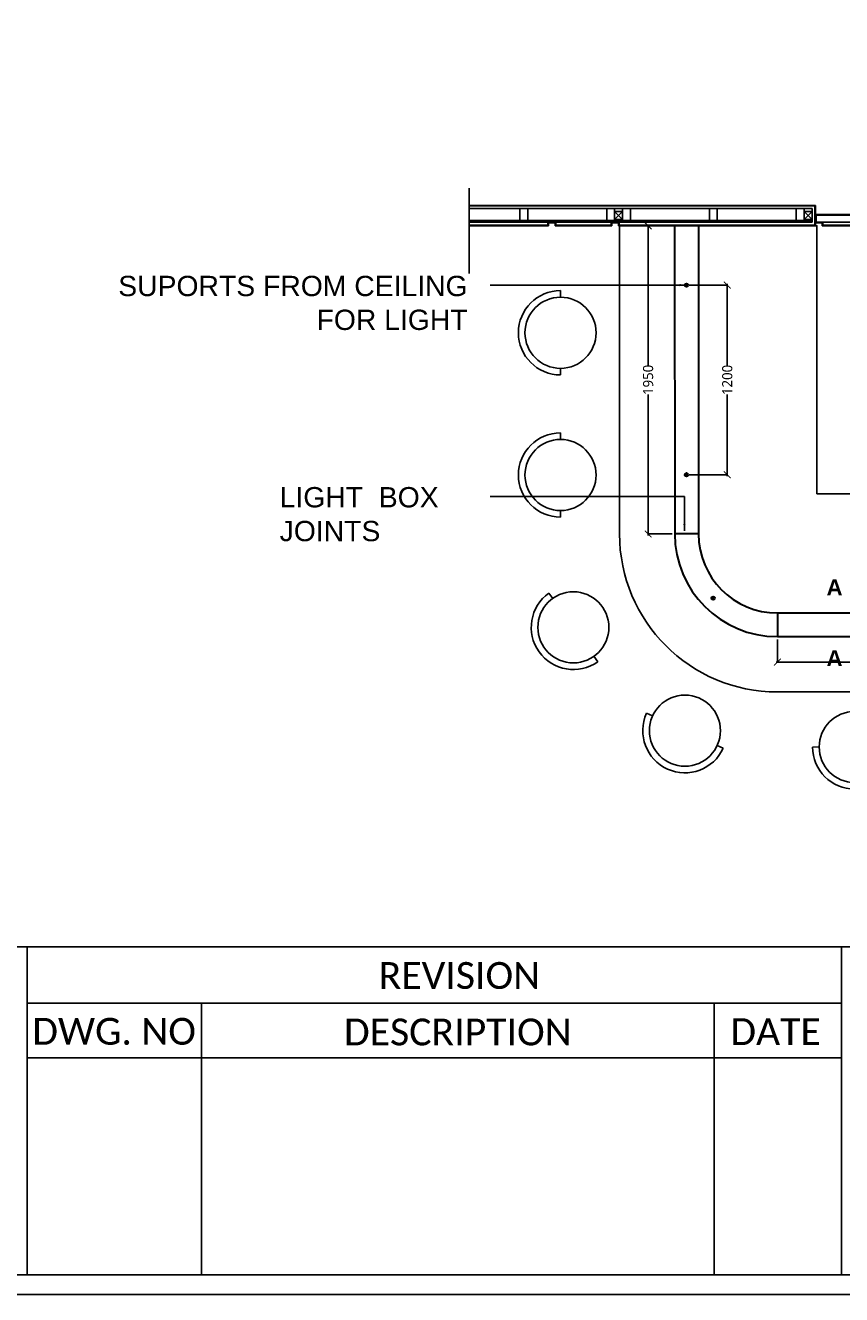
# Model space of a CAD drawing. Header units: millimetres. Extents: x 502444 to 745500, y -417645 to -375189.
# Tile 39 of 208: x 604053 to 610091, y -416908 to -407524. Entities that reach past the tile are written whole.
import ezdxf

# ---------------------------------------------------------------- set-up
doc = ezdxf.new("R2010")
doc.units = ezdxf.units.MM
doc.linetypes.add('ACAD_ISO03W100', pattern=[30, 12, -18])
doc.linetypes.add('DASHED', pattern=[0.75, 0.5, -0.25])
doc.layers.get('Defpoints').update_dxf_attribs({"color": 251})
for name, color, linetype, lineweight in [('0FM-WS-TEXT', 7, 'Continuous', 25), ('G-ANNO-TEXT', 231, 'Continuous', 9), ('Text', 7, 'Continuous', 25), ('Wall New', 1, 'Continuous', 50)]:
    doc.layers.add(name, color=color, linetype=linetype, lineweight=lineweight)
doc.layers.add('DIMENSIONS', color=7, linetype='Continuous', lineweight=25, true_color=0xcc0000)
doc.styles.add('ARIAL', font='arial.ttf')
doc.styles.add('Arial_B_4', font='arialbd.ttf', dxfattribs={"height": 800})
doc.styles.add('RS75', font='@Malgun Gothic', dxfattribs={"height": 75})
doc.dimstyles.new('DIM', dxfattribs={"dimtxt": 100, "dimasz": 50, "dimexe": 0, "dimexo": 20, "dimgap": 0, "dimtad": 0, "dimdec": 0, "dimrnd": 5, "dimzin": 0, "dimdsep": 46, "dimtxsty": 'Standard', "dimblk": 'OBLIQUE', "dimcen": 0, "dimdle": 10, "dimadec": 4, "dimazin": 0, "dimtfac": 1, "dimtdec": 0, "dimtofl": 0, "dimtmove": 1, "dimatfit": 3, "dimfxl": 1, "dimtolj": 1, "dimtzin": 0, "dimarcsym": 0})
doc.dimstyles.get("Standard").update_dxf_attribs({"dimtxt": 0.18, "dimasz": 0.18, "dimexe": 0.18, "dimexo": 0.0625, "dimgap": 0.09, "dimtad": 0, "dimtih": 1, "dimtoh": 1, "dimdec": 4, "dimzin": 0, "dimdsep": 46, "dimtxsty": 'Standard', "dimcen": 0.09, "dimadec": 0, "dimazin": 0, "dimtfac": 1, "dimtdec": 4, "dimtofl": 0, "dimtmove": 0, "dimatfit": 3, "dimfxl": 1, "dimtolj": 1, "dimtzin": 0, "dimarcsym": 0})

# ---------------------------------------------------------------- blocks, each defined once
blk = doc.blocks.new('HFHFHF')
at = {"layer": '0FM-WS-TEXT', "color": 252, "true_color": 0x939598}
for p, q in [((618930.6080923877, -145172.567106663), (618888.9080984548, -145172.6239940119)), ((619380.6080923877, -145172.567106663), (619422.3080923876, -145172.567106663))]:
    blk.add_line(p, q, dxfattribs=at)
blk.add_circle((619155.6080923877, -145172.567106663), 225, dxfattribs=at)
blk.add_arc((619155.6080923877, -145172.567106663), 266.7, 180.0122212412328, 0, dxfattribs=at)
blk = doc.blocks.new('_ArchTick')
at = {"color": 0, "linetype": 'ByBlock', "const_width": 0.15}
blk.add_lwpolyline([(-0.5, -0.5), (0.5, 0.5)], dxfattribs=at)
blk = doc.blocks.new('*D236')
at = {"layer": 'Defpoints', "color": 0, "lineweight": 25, "ltscale": 250, "transparency": 16777216}
for p in [(615060.8883144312, -427015.0857442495, 1.179430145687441e-09), (614864.9098698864, -429293.7161603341), (615062.1524108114, -429293.7161603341, 1.179430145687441e-09)]:
    blk.add_point(p, dxfattribs=at)
at = {"layer": 'DIMENSIONS', "color": 0, "lineweight": -2, "ltscale": 250, "transparency": 16777216}
for p, q in [((614864.9098698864, -427005.0857442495), (614864.9098698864, -428047.1489142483)), ((615040.8883144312, -427015.0857442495), (614864.9098698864, -427015.0857442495)), ((614864.9098698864, -429303.7161603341), (614864.9098698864, -428261.6529903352)), ((615042.1524108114, -429293.7161603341), (614864.9098698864, -429293.7161603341))]:
    blk.add_line(p, q, dxfattribs=at)
at = {"layer": 'DIMENSIONS', "color": 0, "lineweight": -2, "ltscale": 250, "transparency": 16777216, "xscale": 50, "yscale": 50, "zscale": 50}
for p, rotation in [((614864.9098698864, -427015.0857442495), 90), ((614864.9098698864, -429293.7161603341), 270)]:
    blk.add_blockref('_ArchTick', p, dxfattribs=dict(at, rotation=rotation))
at = {"layer": 'DIMENSIONS', "color": 0, "ltscale": 250, "transparency": 16777216, "insert": (614864.9098698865, -428154.4009522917), "char_height": 75, "attachment_point": 5, "rotation": 90, "style": 'RS75'}
blk.add_mtext('\\A1;1950', dxfattribs=at)
blk = doc.blocks.new('*D220')
at = {"layer": 'Defpoints', "color": 0, "lineweight": 25, "ltscale": 250, "transparency": 16777216}
for p in [(622703.7361216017, -427015.0857442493, 1.179430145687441e-09), (622703.5891941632, -429293.3130269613, 1.179430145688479e-09), (622885.7898331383, -429293.3130269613)]:
    blk.add_point(p, dxfattribs=at)
at = {"layer": 'DIMENSIONS', "color": 0, "lineweight": -2, "ltscale": 250, "transparency": 16777216}
for p, q in [((622723.7361216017, -427015.0857442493), (622885.7898331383, -427015.0857442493)), ((622885.7898331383, -427005.0857442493), (622885.7898331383, -428046.9473475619)), ((622885.7898331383, -429303.3130269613), (622885.7898331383, -428261.4514236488)), ((622723.5891941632, -429293.3130269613), (622885.7898331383, -429293.3130269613))]:
    blk.add_line(p, q, dxfattribs=at)
at = {"layer": 'DIMENSIONS', "color": 0, "lineweight": -2, "ltscale": 250, "transparency": 16777216, "xscale": 50, "yscale": 50, "zscale": 50}
for p, rotation in [((622885.7898331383, -427015.0857442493), 90), ((622885.7898331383, -429293.3130269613), 270)]:
    blk.add_blockref('_ArchTick', p, dxfattribs=dict(at, rotation=rotation))
at = {"layer": 'DIMENSIONS', "color": 0, "ltscale": 250, "transparency": 16777216, "insert": (622885.7898331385, -428154.1993856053), "char_height": 75, "attachment_point": 5, "rotation": 90, "style": 'RS75'}
blk.add_mtext('\\A1;1950', dxfattribs=at)
blk = doc.blocks.new('*D248')
at = {"layer": 'Defpoints', "color": 0, "lineweight": 25, "ltscale": 250, "transparency": 16777216}
for p in [(615821.5380178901, -430052.6806063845, 1.179430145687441e-09), (618890.2167518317, -430052.5139575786, 1.179430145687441e-09), (618890.2167518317, -430240.6052731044)]:
    blk.add_point(p, dxfattribs=at)
at = {"layer": 'DIMENSIONS', "color": 0, "lineweight": -2, "ltscale": 250, "transparency": 16777216}
for p, q in [((615821.5380178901, -430072.6806063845), (615821.5380178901, -430240.6052731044)), ((618890.2167518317, -430072.5139575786), (618890.2167518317, -430240.6052731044)), ((615811.5380178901, -430240.6052731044), (617246.0523169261, -430240.6052731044)), ((618900.2167518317, -430240.6052731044), (617465.7024527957, -430240.6052731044))]:
    blk.add_line(p, q, dxfattribs=at)
at = {"layer": 'DIMENSIONS', "color": 0, "lineweight": -2, "ltscale": 250, "transparency": 16777216, "xscale": 50, "yscale": 50, "zscale": 50, "rotation": 180}
blk.add_blockref('_ArchTick', (615821.5380178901, -430240.6052731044), dxfattribs=at)
at = {"layer": 'DIMENSIONS', "color": 0, "lineweight": -2, "ltscale": 250, "transparency": 16777216, "xscale": 50, "yscale": 50, "zscale": 50}
blk.add_blockref('_ArchTick', (618890.2167518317, -430240.6052731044), dxfattribs=at)
at = {"layer": 'DIMENSIONS', "color": 0, "ltscale": 250, "transparency": 16777216, "insert": (617355.8773848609, -430240.6052731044), "char_height": 75, "attachment_point": 5, "style": 'RS75'}
blk.add_mtext('\\A1;2620', dxfattribs=at)
blk = doc.blocks.new('*D249')
at = {"layer": 'Defpoints', "color": 0, "lineweight": 25, "ltscale": 250, "transparency": 16777216}
for p in [(618890.2167518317, -430052.5139575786), (621944.2034702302, -430052.6987508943, 1.179430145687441e-09), (621944.2034702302, -430240.6052731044)]:
    blk.add_point(p, dxfattribs=at)
at = {"layer": 'DIMENSIONS', "color": 0, "lineweight": -2, "ltscale": 250, "transparency": 16777216}
for p, q in [((618890.2167518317, -430072.5139575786), (618890.2167518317, -430240.6052731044)), ((621944.2034702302, -430072.6987508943), (621944.2034702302, -430240.6052731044)), ((618880.2167518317, -430240.6052731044), (620307.3850430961, -430240.6052731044)), ((621954.2034702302, -430240.6052731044), (620527.0351789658, -430240.6052731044))]:
    blk.add_line(p, q, dxfattribs=at)
at = {"layer": 'DIMENSIONS', "color": 0, "lineweight": -2, "ltscale": 250, "transparency": 16777216, "xscale": 50, "yscale": 50, "zscale": 50, "rotation": 180}
blk.add_blockref('_ArchTick', (618890.2167518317, -430240.6052731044), dxfattribs=at)
at = {"layer": 'DIMENSIONS', "color": 0, "lineweight": -2, "ltscale": 250, "transparency": 16777216, "xscale": 50, "yscale": 50, "zscale": 50}
blk.add_blockref('_ArchTick', (621944.2034702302, -430240.6052731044), dxfattribs=at)
at = {"layer": 'DIMENSIONS', "color": 0, "ltscale": 250, "transparency": 16777216, "insert": (620417.210111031, -430240.6052731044), "char_height": 75, "attachment_point": 5, "style": 'RS75'}
blk.add_mtext('\\A1;2620', dxfattribs=at)
blk = doc.blocks.new('*D251')
at = {"layer": 'Defpoints', "color": 0, "lineweight": 25, "ltscale": 250, "transparency": 16777216}
for p in [(618165.5473850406, -429613.6247533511), (616763.6045100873, -429964.8925278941, 1.179430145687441e-09), (618165.5473850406, -429964.8925278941, 1.179430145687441e-09)]:
    blk.add_point(p, dxfattribs=at)
at = {"layer": 'DIMENSIONS', "color": 0, "lineweight": -2, "ltscale": 250, "transparency": 16777216}
for p, q in [((616753.6045100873, -429613.6247533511), (617357.3239095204, -429613.6247533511)), ((616763.6045100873, -429944.8925278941), (616763.6045100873, -429613.6247533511)), ((618175.5473850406, -429613.6247533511), (617571.8279856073, -429613.6247533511)), ((618165.5473850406, -429944.8925278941), (618165.5473850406, -429613.6247533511))]:
    blk.add_line(p, q, dxfattribs=at)
at = {"layer": 'DIMENSIONS', "color": 0, "lineweight": -2, "ltscale": 250, "transparency": 16777216, "xscale": 50, "yscale": 50, "zscale": 50, "rotation": 180}
blk.add_blockref('_ArchTick', (616763.6045100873, -429613.6247533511), dxfattribs=at)
at = {"layer": 'DIMENSIONS', "color": 0, "lineweight": -2, "ltscale": 250, "transparency": 16777216, "xscale": 50, "yscale": 50, "zscale": 50}
blk.add_blockref('_ArchTick', (618165.5473850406, -429613.6247533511), dxfattribs=at)
at = {"layer": 'DIMENSIONS', "color": 0, "ltscale": 250, "transparency": 16777216, "insert": (617464.5759475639, -429613.6247533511), "char_height": 75, "attachment_point": 5, "style": 'RS75'}
blk.add_mtext('\\A1;1200', dxfattribs=at)
blk = doc.blocks.new('*D250')
at = {"layer": 'Defpoints', "color": 0, "lineweight": 25, "ltscale": 250, "transparency": 16777216}
for p in [(618165.5473850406, -429613.6247533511), (618165.5473850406, -429964.819510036), (619567.4902599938, -429964.8925278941, 1.179430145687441e-09)]:
    blk.add_point(p, dxfattribs=at)
at = {"layer": 'DIMENSIONS', "color": 0, "lineweight": -2, "ltscale": 250, "transparency": 16777216}
for p, q in [((618155.5473850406, -429613.6247533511), (618759.2667844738, -429613.6247533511)), ((618165.5473850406, -429944.819510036), (618165.5473850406, -429613.6247533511)), ((619577.4902599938, -429613.6247533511), (618973.7708605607, -429613.6247533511)), ((619567.4902599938, -429944.8925278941), (619567.4902599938, -429613.6247533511))]:
    blk.add_line(p, q, dxfattribs=at)
at = {"layer": 'DIMENSIONS', "color": 0, "lineweight": -2, "ltscale": 250, "transparency": 16777216, "xscale": 50, "yscale": 50, "zscale": 50, "rotation": 180}
blk.add_blockref('_ArchTick', (618165.5473850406, -429613.6247533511), dxfattribs=at)
at = {"layer": 'DIMENSIONS', "color": 0, "lineweight": -2, "ltscale": 250, "transparency": 16777216, "xscale": 50, "yscale": 50, "zscale": 50}
blk.add_blockref('_ArchTick', (619567.4902599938, -429613.6247533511), dxfattribs=at)
at = {"layer": 'DIMENSIONS', "color": 0, "ltscale": 250, "transparency": 16777216, "insert": (618866.5188225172, -429613.6247533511), "char_height": 75, "attachment_point": 5, "style": 'RS75'}
blk.add_mtext('\\A1;1200', dxfattribs=at)
blk = doc.blocks.new('*D222')
at = {"layer": 'Defpoints', "color": 0, "lineweight": 25, "ltscale": 250, "transparency": 16777216}
for p in [(620969.433134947, -429613.6247533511), (619567.4902599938, -429964.8925278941, 1.179430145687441e-09), (620969.433134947, -429964.8925278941, 1.179430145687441e-09)]:
    blk.add_point(p, dxfattribs=at)
at = {"layer": 'DIMENSIONS', "color": 0, "lineweight": -2, "ltscale": 250, "transparency": 16777216}
for p, q in [((619557.4902599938, -429613.6247533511), (620161.2096594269, -429613.6247533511)), ((619567.4902599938, -429944.8925278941), (619567.4902599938, -429613.6247533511)), ((620979.433134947, -429613.6247533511), (620375.7137355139, -429613.6247533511)), ((620969.433134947, -429944.8925278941), (620969.433134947, -429613.6247533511))]:
    blk.add_line(p, q, dxfattribs=at)
at = {"layer": 'DIMENSIONS', "color": 0, "lineweight": -2, "ltscale": 250, "transparency": 16777216, "xscale": 50, "yscale": 50, "zscale": 50, "rotation": 180}
blk.add_blockref('_ArchTick', (619567.4902599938, -429613.6247533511), dxfattribs=at)
at = {"layer": 'DIMENSIONS', "color": 0, "lineweight": -2, "ltscale": 250, "transparency": 16777216, "xscale": 50, "yscale": 50, "zscale": 50}
blk.add_blockref('_ArchTick', (620969.433134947, -429613.6247533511), dxfattribs=at)
at = {"layer": 'DIMENSIONS', "color": 0, "ltscale": 250, "transparency": 16777216, "insert": (620268.4616974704, -429613.6247533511), "char_height": 75, "attachment_point": 5, "style": 'RS75'}
blk.add_mtext('\\A1;1200', dxfattribs=at)
blk = doc.blocks.new('*D223')
at = {"layer": 'Defpoints', "color": 0, "lineweight": 25, "ltscale": 250, "transparency": 16777216}
for p in [(615148.4589223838, -427453.8195478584, 1.179430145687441e-09), (615148.4589223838, -428855.7624228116, 1.179430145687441e-09), (615450.5064027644, -428855.7624228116)]:
    blk.add_point(p, dxfattribs=at)
at = {"layer": 'DIMENSIONS', "color": 0, "lineweight": -2, "ltscale": 250, "transparency": 16777216}
for p, q in [((615168.4589223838, -427453.8195478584), (615450.5064027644, -427453.8195478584)), ((615450.5064027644, -427443.8195478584), (615450.5064027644, -428047.5389472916)), ((615450.5064027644, -428865.7624228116), (615450.5064027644, -428262.0430233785)), ((615168.4589223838, -428855.7624228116), (615450.5064027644, -428855.7624228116))]:
    blk.add_line(p, q, dxfattribs=at)
at = {"layer": 'DIMENSIONS', "color": 0, "lineweight": -2, "ltscale": 250, "transparency": 16777216, "xscale": 50, "yscale": 50, "zscale": 50}
for p, rotation in [((615450.5064027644, -427453.8195478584), 90), ((615450.5064027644, -428855.7624228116), 270)]:
    blk.add_blockref('_ArchTick', p, dxfattribs=dict(at, rotation=rotation))
at = {"layer": 'DIMENSIONS', "color": 0, "ltscale": 250, "transparency": 16777216, "insert": (615450.5064027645, -428154.790985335), "char_height": 75, "attachment_point": 5, "rotation": 90, "style": 'RS75'}
blk.add_mtext('\\A1;1200', dxfattribs=at)
blk = doc.blocks.new('*D252')
at = {"layer": 'Defpoints', "color": 0, "lineweight": 25, "ltscale": 250, "transparency": 16777216}
for p in [(622616.063793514, -427453.8195478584, 1.179430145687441e-09), (622282.1952015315, -428855.7624228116), (622616.063793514, -428855.7624228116, 1.179430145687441e-09)]:
    blk.add_point(p, dxfattribs=at)
at = {"layer": 'DIMENSIONS', "color": 0, "lineweight": -2, "ltscale": 250, "transparency": 16777216}
for p, q in [((622282.1952015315, -427443.8195478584), (622282.1952015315, -428047.5389472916)), ((622596.063793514, -427453.8195478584), (622282.1952015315, -427453.8195478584)), ((622282.1952015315, -428865.7624228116), (622282.1952015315, -428262.0430233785)), ((622596.063793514, -428855.7624228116), (622282.1952015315, -428855.7624228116))]:
    blk.add_line(p, q, dxfattribs=at)
at = {"layer": 'DIMENSIONS', "color": 0, "lineweight": -2, "ltscale": 250, "transparency": 16777216, "xscale": 50, "yscale": 50, "zscale": 50}
for p, rotation in [((622282.1952015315, -427453.8195478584), 90), ((622282.1952015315, -428855.7624228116), 270)]:
    blk.add_blockref('_ArchTick', p, dxfattribs=dict(at, rotation=rotation))
at = {"layer": 'DIMENSIONS', "color": 0, "ltscale": 250, "transparency": 16777216, "insert": (622282.1952015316, -428154.790985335), "char_height": 75, "attachment_point": 5, "rotation": 90, "style": 'RS75'}
blk.add_mtext('\\A1;1200', dxfattribs=at)
blk = doc.blocks.new('sheet format horizontal')
at = {"layer": 'Text'}
for p, q in [((66762.25933642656, -4420.849678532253), (65217.44054091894, -4420.849678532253)), ((65503.32595826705, -4420.849678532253), (65503.32595826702, -4563.962514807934)), ((65503.32595826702, -4445.387557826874), (65858.9499393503, -4445.387557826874)), ((65579.50181680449, -4445.387557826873), (65579.50181680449, -4563.962514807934)), ((65803.30543144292, -4445.387557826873), (65803.30543144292, -4563.962514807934)), ((65503.32595826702, -4469.266756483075), (65858.9499393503, -4469.266756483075)), ((65858.9499393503, -4468.553957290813), (65858.9499393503, -4562.538818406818))]:
    blk.add_line(p, q, dxfattribs=at)
for points in [[(66770.90544657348, -4572.608624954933), (66770.90544657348, -3464.929904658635), (65208.79443077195, -3464.929904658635), (65208.79443077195, -4572.608624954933)], [(66770.90544657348, -4572.608624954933), (65208.79443077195, -4572.608624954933), (65208.79443077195, -3464.929904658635), (66770.90544657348, -3464.929904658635)], [(65217.44054091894, -3473.576014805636), (66762.2593364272, -3473.576014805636), (66762.2593364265, -4563.962514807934), (65217.44054091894, -4563.962514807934)], [(65858.9499393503, -4563.962514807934), (66041.70407289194, -4563.962514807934), (66041.70407289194, -4420.849678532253), (65858.9499393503, -4420.849678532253)]]:
    blk.add_lwpolyline(points, close=True, dxfattribs=at)
at = {"layer": 'Text', "char_height": 11.68966550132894, "width": 140.4132792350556, "attachment_point": 1, "style": 'ARIAL'}
for s, insert in [('\\pxqc;{\\fCalibri|b0|i0|c0|p34;REVISION}', (65621.8472692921, -4427.503702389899)), ('\\pxqc;{\\fCalibri|b0|i0|c0|p34;DWG. NO}', (65471.11763807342, -4451.874407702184)), ('\\pxqc;{\\fCalibri|b0|i0|c0|p34;DESCRIPTION}', (65621.16219208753, -4452.16080587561)), ('\\pxqc;{\\fCalibri|b0|i0|c0|p34;DATE}', (65759.9245552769, -4452.022680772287))]:
    blk.add_mtext(s, dxfattribs=dict(at, insert=insert))
blk = doc.blocks.new('RHYTRH')
at = {"color": 252, "true_color": 0x939598}
blk.add_line((615774.1420937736, -430461.4139627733), (621964.9820322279, -430461.4139627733), dxfattribs=at)
blk.add_lwpolyline([(616102.7871444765, -426865.5451709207), (613540.4046031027, -426865.5451709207), (613540.4357435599, -427015.0857442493)])
at = {"layer": '0FM-WS-TEXT', "color": 18, "lineweight": 25, "true_color": 0x000000}
for p, q in [((613540.4308437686, -426737.3221154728), (613540.4308437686, -427366.8948622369)), ((623740.7787361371, -426737.3221154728), (623740.7787361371, -427366.8948622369)), ((622316.5078334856, -426834.4491639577), (622316.5078334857, -426852.4491639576)), ((622366.5078334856, -426834.4491639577), (622366.5078334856, -426852.4491639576)), ((613540.4048463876, -426866.7134566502), (616102.7870965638, -426866.7134566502)), ((616077.0848105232, -426887.7425997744), (613540.4092255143, -426887.7425997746)), ((614675.1419355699, -426909.3558857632), (614616.7276491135, -426967.7701722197)), ((614616.7276491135, -426909.3558857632), (614675.1419355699, -426967.7701722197)), ((616077.0848105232, -426909.3558857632), (616018.6705240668, -426967.7701722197)), ((616018.6705240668, -426909.3558857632), (616077.0848105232, -426967.7701722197)), ((616077.0848105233, -426989.3834582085), (616077.0848105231, -426887.7425997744)), ((616098.1139536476, -427010.4126013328), (616098.1139536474, -426866.7134566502)), ((616102.7871444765, -426932.1801583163), (617154.3904515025, -426932.1801583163)), ((616107.4602873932, -426936.8533012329), (617149.717308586, -426936.8533012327)), ((616107.4602873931, -426936.8533012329), (616107.4602873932, -426989.4261590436)), ((617149.717308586, -426936.8533012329), (617149.7173085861, -426989.4261590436)), ((617154.3936616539, -426936.8533012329), (617154.3904515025, -426936.8533012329)), ((617395.2188875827, -426865.5451709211), (617154.3965860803, -426865.545170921)), ((617154.3965860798, -427015.0857442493), (617154.3965860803, -426865.5451709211)), ((623740.778736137, -426866.7134566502), (617154.3965860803, -426866.7134566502)), ((617159.0697289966, -427010.4126013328), (617159.0697289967, -426866.7134566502)), ((617180.0988721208, -426989.3834582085), (617180.0988721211, -426887.7425997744)), ((617180.098872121, -426887.7425997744), (623740.778736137, -426887.7425997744)), ((617180.098872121, -426909.3558857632), (617238.5131585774, -426967.7701722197)), ((617238.5131585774, -426909.3558857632), (617180.098872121, -426967.7701722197)), ((618582.0417470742, -426909.3558857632), (618640.4560335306, -426967.7701722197)), ((618640.4560335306, -426909.3558857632), (618582.0417470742, -426967.7701722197)), ((619983.9846220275, -426909.3558857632), (620042.3989084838, -426967.7701722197)), ((620042.3989084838, -426909.3558857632), (619983.9846220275, -426967.7701722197)), ((621385.9274969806, -426909.3558857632), (621444.3417834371, -426967.7701722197)), ((621444.3417834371, -426909.3558857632), (621385.9274969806, -426967.7701722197)), ((622787.8703719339, -426909.3558857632), (622846.2846583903, -426967.7701722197)), ((622846.2846583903, -426909.3558857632), (622787.8703719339, -426967.7701722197)), ((613540.4201733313, -427010.4126013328), (614123.3216915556, -427010.4126013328)), ((616077.0848105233, -426975.364029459), (613540.427471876, -426975.3640294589)), ((613540.4303912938, -426989.3834582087), (616077.0848105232, -426989.3834582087)), ((614123.3216915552, -426989.3834582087), (614123.3216915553, -427010.4126013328)), ((614181.7359780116, -426989.3834582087), (614181.7359780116, -427010.4126013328)), ((614181.7359780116, -427010.4126013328), (614591.3283437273, -427010.4126013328)), ((614591.3283437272, -426989.3868656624), (614591.3283437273, -427010.4160087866)), ((614649.7426301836, -426989.3868656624), (614649.7426301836, -427010.4160087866)), ((614649.7426301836, -427010.4126013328), (616098.1139536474, -427010.4126013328)), ((616102.7871444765, -426994.0993019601), (616151.8551450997, -426994.0993019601)), ((616102.7871444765, -427015.1284450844), (616113.1891100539, -427015.1284450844)), ((616107.4602873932, -426989.4261590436), (617149.717308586, -426989.4261590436)), ((616107.4602873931, -427015.0857442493), (616107.4602873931, -427015.1284450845)), ((616151.8551450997, -426994.0993019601), (616151.8551450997, -427015.1284450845)), ((616151.8551450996, -427015.1284450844), (617105.3224508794, -427015.1284450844)), ((616156.5282880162, -426989.4261590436), (616156.5282880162, -427010.455302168)), ((616156.5282880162, -427010.4553021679), (617100.649307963, -427010.4553021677)), ((617100.6493079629, -426989.4261590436), (617100.6493079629, -427010.455302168)), ((617154.3904515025, -426994.0993019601), (617105.3224508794, -426994.0993019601)), ((617105.3224508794, -426994.0993019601), (617105.3224508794, -427015.1284450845)), ((617154.391505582, -426989.4261590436), (617154.3904515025, -426989.4261590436)), ((617154.3906431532, -427010.4553021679), (617154.3904515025, -427010.4553021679)), ((621600.7477567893, -427010.4126013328), (617159.0697289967, -427010.4126013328)), ((617180.0988721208, -426975.364029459), (623740.7787361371, -426975.364029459)), ((623740.778736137, -426989.3834582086), (617180.098872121, -426989.3834582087)), ((621600.7477567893, -426989.3834582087), (621659.1620432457, -426989.3834582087)), ((621600.7477567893, -426989.3834582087), (621600.7477567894, -427010.4126013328)), ((621659.1620432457, -426989.3834582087), (621659.1620432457, -427010.4126013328)), ((622243.3049078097, -427010.4126013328), (621659.1620432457, -427010.4126013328)), ((622243.3049078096, -426989.3834582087), (622243.3049078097, -427010.4126013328)), ((622301.719194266, -426989.3834582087), (622301.719194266, -427010.4126013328)), ((623112.9361789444, -427010.4126013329), (622301.7191942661, -427010.4126013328)), ((623112.9361789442, -426989.3834582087), (623112.9361789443, -427010.4126013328)), ((623171.3504654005, -426989.3834582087), (623171.3504654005, -427010.4126013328)), ((623740.7787361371, -427010.4126013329), (623171.3504654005, -427010.4126013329))]:
    blk.add_line(p, q, dxfattribs=at)
at = {"layer": '0FM-WS-TEXT', "color": 251, "true_color": 0x636466}
for p, q in [((622320.5078334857, -426838.4491639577), (622362.5078334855, -426838.4491639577)), ((622320.5078334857, -426838.4491639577), (622320.5078334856, -426856.4491639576)), ((622362.5078334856, -426838.4491639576), (622362.5078334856, -426856.4491639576)), ((614127.9948344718, -426994.0566011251), (614177.062835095, -426994.0566011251)), ((614127.9948344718, -426994.0566011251), (614127.9948344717, -427015.0857442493)), ((614177.0628350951, -426994.0566011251), (614177.0628350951, -427015.0857442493)), ((614596.0014866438, -426994.0600085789), (614645.0694872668, -426994.0600085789)), ((614596.0014866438, -426994.0600085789), (614596.0014866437, -427015.0891517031)), ((614645.069487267, -426994.0600085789), (614645.069487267, -427015.0891517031)), ((621605.420899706, -426994.0566011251), (621654.4889003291, -426994.0566011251)), ((621605.420899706, -426994.0566011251), (621605.4208997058, -427015.0857442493)), ((621654.4889003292, -426994.0566011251), (621654.4889003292, -427015.0857442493)), ((622247.9780507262, -426994.0566011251), (622297.0460513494, -426994.0566011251)), ((622247.9780507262, -426994.0566011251), (622247.9780507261, -427015.0857442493)), ((622297.0460513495, -426994.0566011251), (622297.0460513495, -427015.0857442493)), ((623117.6093218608, -426994.0566011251), (623166.6773224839, -426994.0566011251)), ((623117.6093218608, -426994.0566011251), (623117.6093218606, -427015.0857442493)), ((623166.677322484, -426994.0566011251), (623166.677322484, -427015.0857442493)), ((621250.2957088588, -427716.4113393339), (621250.2957088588, -427716.4113393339))]:
    blk.add_line(p, q, dxfattribs=at)
at = {"layer": '0FM-WS-TEXT'}
for p, q in [((616102.7871444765, -426865.5451709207), (616102.7871444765, -427015.0857442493)), ((613540.4308437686, -427015.0857442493), (614127.9948344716, -427015.0857442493)), ((614177.0628350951, -427015.0857442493), (614596.0014866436, -427015.0857442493)), ((614645.069487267, -427015.0857442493), (616102.7871444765, -427015.0857442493))]:
    blk.add_line(p, q, dxfattribs=at)
at = {"layer": '0FM-WS-TEXT', "color": 252, "true_color": 0x939598}
for p, q in [((614653.2522232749, -427014.9611299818), (614653.2522232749, -429293.1183017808)), ((623112.4891993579, -429293.3130269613), (623112.966616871, -427015.0857442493)), ((621826.6793303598, -427890.136985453), (621825.9228453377, -429001.4434472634)), ((616113.4453968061, -428997.5548676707), (618290.6156694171, -428999.0369041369)), ((618290.6156694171, -428997.5548676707), (618290.6156694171, -429877.2710982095)), ((619634.1401117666, -428999.9514638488), (619634.1395634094, -429877.2710982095)), ((619634.1401117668, -428999.9514638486), (621825.9228453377, -429001.4434472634))]:
    blk.add_line(p, q, dxfattribs=at)
at = {"layer": '0FM-WS-TEXT', "color": 18, "lineweight": 30, "true_color": 0x000000}
for p, q in [((615060.8883144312, -427015.0857442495), (615062.152255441, -429293.2254606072)), ((615237.3950878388, -427014.9885172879), (615237.3950878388, -429293.1282336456)), ((622528.3463347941, -429293.3130269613), (622528.4932618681, -427015.0857442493)), ((622703.5891937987, -429293.3243286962), (622703.7361216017, -427015.0857442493)), ((615237.3950878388, -429293.1282336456), (615062.152255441, -429293.2254606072)), ((622528.3463347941, -429293.3130269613), (622703.5891937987, -429293.3243286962)), ((615821.5379524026, -429877.2710982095), (621958.8955512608, -429877.2710982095)), ((615821.5379524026, -429877.2710982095), (615821.5379524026, -430052.5139575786)), ((618890.2167518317, -429877.2710982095), (618890.2167518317, -430052.5139575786)), ((621944.2034702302, -429877.4558915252), (621944.2034702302, -430052.5139575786)), ((615821.5379524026, -430052.5139575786), (621958.8955512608, -430052.5139575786))]:
    blk.add_line(p, q, dxfattribs=at)
at = {"layer": '0FM-WS-TEXT', "color": 18, "lineweight": 25, "true_color": 0x000000}
for points in [[(613915.7562116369, -426887.7425997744), (613915.7562116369, -426975.364029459), (613974.1704980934, -426975.364029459), (613974.1704980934, -426887.7425997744)], [(614558.3133626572, -426887.7425997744), (614558.3133626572, -426975.364029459), (614616.7276491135, -426975.364029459), (614616.7276491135, -426887.7425997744)], [(614616.7276491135, -426909.3558857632), (614616.7276491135, -426967.7701722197), (614675.1419355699, -426967.7701722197), (614675.1419355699, -426909.3558857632)], [(614675.1419355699, -426887.7425997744), (614675.1419355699, -426975.364029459), (614733.5562220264, -426975.364029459), (614733.5562220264, -426887.7425997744)], [(615317.6990865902, -426887.7425997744), (615317.6990865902, -426975.364029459), (615376.1133730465, -426975.364029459), (615376.1133730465, -426887.7425997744)], [(615960.2562376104, -426887.7425997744), (615960.2562376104, -426975.364029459), (616018.6705240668, -426975.364029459), (616018.6705240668, -426887.7425997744)], [(616018.6705240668, -426909.3558857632), (616018.6705240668, -426967.7701722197), (616077.0848105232, -426967.7701722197), (616077.0848105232, -426909.3558857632)], [(617238.5131585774, -426909.3558857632), (617238.5131585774, -426967.7701722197), (617180.098872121, -426967.7701722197), (617180.098872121, -426909.3558857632)], [(617296.9274450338, -426887.7425997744), (617296.9274450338, -426975.364029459), (617238.5131585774, -426975.364029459), (617238.5131585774, -426887.7425997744)], [(617939.484596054, -426887.7425997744), (617939.484596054, -426975.364029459), (617881.0703095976, -426975.364029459), (617881.0703095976, -426887.7425997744)], [(618582.0417470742, -426887.7425997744), (618582.0417470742, -426975.364029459), (618523.6274606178, -426975.364029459), (618523.6274606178, -426887.7425997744)], [(618640.4560335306, -426909.3558857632), (618640.4560335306, -426967.7701722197), (618582.0417470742, -426967.7701722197), (618582.0417470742, -426909.3558857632)], [(618640.4560335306, -426887.7425997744), (618640.4560335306, -426975.364029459), (618698.870319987, -426975.364029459), (618698.870319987, -426887.7425997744)], [(619341.4274710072, -426887.7425997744), (619341.4274710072, -426975.364029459), (619283.0131845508, -426975.364029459), (619283.0131845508, -426887.7425997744)], [(619983.9846220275, -426887.7425997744), (619983.9846220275, -426975.364029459), (619925.5703355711, -426975.364029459), (619925.5703355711, -426887.7425997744)], [(620042.3989084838, -426909.3558857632), (620042.3989084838, -426967.7701722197), (619983.9846220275, -426967.7701722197), (619983.9846220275, -426909.3558857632)], [(620042.3989084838, -426887.7425997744), (620042.3989084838, -426975.364029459), (620100.8131949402, -426975.364029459), (620100.8131949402, -426887.7425997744)], [(620743.3703459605, -426887.7425997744), (620743.3703459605, -426975.364029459), (620684.9560595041, -426975.364029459), (620684.9560595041, -426887.7425997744)], [(621385.9274969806, -426887.7425997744), (621385.9274969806, -426975.364029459), (621327.5132105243, -426975.364029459), (621327.5132105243, -426887.7425997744)], [(621444.3417834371, -426909.3558857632), (621444.3417834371, -426967.7701722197), (621385.9274969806, -426967.7701722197), (621385.9274969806, -426909.3558857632)], [(621444.3417834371, -426887.7425997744), (621444.3417834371, -426975.364029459), (621502.7560698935, -426975.364029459), (621502.7560698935, -426887.7425997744)], [(622145.3132209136, -426887.7425997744), (622145.3132209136, -426975.364029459), (622086.8989344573, -426975.364029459), (622086.8989344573, -426887.7425997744)], [(622787.8703719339, -426887.7425997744), (622787.8703719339, -426975.364029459), (622729.4560854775, -426975.364029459), (622729.4560854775, -426887.7425997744)], [(622846.2846583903, -426909.3558857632), (622846.2846583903, -426967.7701722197), (622787.8703719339, -426967.7701722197), (622787.8703719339, -426909.3558857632)], [(622904.6989448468, -426887.7425997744), (622904.6989448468, -426975.364029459), (622846.2846583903, -426975.364029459), (622846.2846583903, -426887.7425997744)], [(623547.2560958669, -426887.7425997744), (623547.2560958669, -426975.364029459), (623488.8418094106, -426975.364029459), (623488.8418094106, -426887.7425997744)]]:
    blk.add_lwpolyline(points, close=True, dxfattribs=at)
blk.add_lwpolyline([(621605.4208997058, -427015.0857442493), (617154.3904532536, -427015.0857442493), (617154.3965860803, -426865.545170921), (623740.7787361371, -426865.545170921)], dxfattribs=at)
at = {"layer": '0FM-WS-TEXT', "color": 251, "true_color": 0x636466}
for points in [[(621605.4208997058, -427010.4126013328), (617159.0637878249, -427010.4126013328), (617159.0695373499, -426870.2183138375)], [(622247.9780507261, -427015.0857442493), (621654.4889003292, -427015.0857442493)], [(621827.2749924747, -427015.0857442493), (621827.2749924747, -427015.0857442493), (621654.4889003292, -427015.0857442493)], [(623117.6093218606, -427015.0857442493), (622297.0460513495, -427015.0857442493)], [(623740.7787361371, -427015.0857442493), (623166.677322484, -427015.0857442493)]]:
    blk.add_lwpolyline(points, dxfattribs=at)
at = {"layer": '0FM-WS-TEXT', "color": 252, "true_color": 0x939598}
for points in [[(615237.3950878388, -429293.1282336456), (615237.3950878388, -427015.0857442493), (616113.1891045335, -427015.0857442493), (616113.4453968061, -428997.5548676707)], [(617158.4714867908, -427862.0928978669), (617158.4714867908, -427891.3000410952), (617547.0228525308, -427891.3000410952), (617547.0228525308, -427023.4031496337), (617158.4714867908, -427023.4031496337), (617158.4714867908, -427052.6102928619)], [(621605.4208997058, -427015.0857442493), (617551.6108277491, -427015.0857442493), (617551.6108277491, -427891.3000410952), (621827.2749924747, -427890.1368233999)], [(617158.4714867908, -427862.0928978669), (617517.8157093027, -427862.0928978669), (617517.8157093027, -427052.6102928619), (617158.4714867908, -427052.6102928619)]]:
    blk.add_lwpolyline(points, dxfattribs=at)
at = {"layer": '0FM-WS-TEXT', "color": 251, "linetype": 'ACAD_ISO03W100', "lineweight": 25, "true_color": 0x636466}
for points in [[(616771.8386130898, -427052.6102928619), (617173.0750584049, -427052.6102928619), (617173.0750584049, -427081.8174360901), (616771.8386130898, -427081.8174360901)], [(616771.8386130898, -427832.8857546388), (617173.0750584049, -427832.8857546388), (617173.0750584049, -427862.0928978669), (616771.8386130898, -427862.0928978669)]]:
    blk.add_lwpolyline(points, close=True, dxfattribs=at)
at = {"layer": '0FM-WS-TEXT', "color": 252, "true_color": 0x939598}
for points in [[(617187.678630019, -427453.8467381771), (617187.678630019, -427052.6102928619), (617158.4714867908, -427052.6102928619), (617158.4714867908, -427453.8467381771)], [(617187.678630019, -427460.8564525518), (617187.678630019, -427862.0928978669), (617158.4714867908, -427862.0928978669), (617158.4714867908, -427460.8564525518)]]:
    blk.add_lwpolyline(points, close=True, dxfattribs=at)
at = {"layer": '0FM-WS-TEXT', "color": 18, "lineweight": 40, "true_color": 0x000000}
for centre, radius in [((615148.4589223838, -427453.8195478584), 10.51457156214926), ((615148.4589223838, -427453.8195478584), 3.504857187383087), ((622616.063793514, -427453.8195478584), 10.51457156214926), ((622616.063793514, -427453.8195478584), 3.504857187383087), ((615148.4589223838, -428855.7624228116), 10.51457156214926), ((615148.4589223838, -428855.7624228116), 3.504857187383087), ((622616.063793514, -428855.7624228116), 10.51457156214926), ((622616.063793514, -428855.7624228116), 3.504857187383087), ((615346.528930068, -429768.3039702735), 10.51457156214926), ((615346.528930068, -429768.3039702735), 3.504857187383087), ((622419.2125580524, -429768.3221147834), 10.51457156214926), ((622419.2125580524, -429768.3221147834), 3.504857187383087), ((616763.6045100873, -429964.8925278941), 10.51457156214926), ((616763.6045100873, -429964.8925278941), 3.504857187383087), ((618165.5473850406, -429964.8925278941), 10.51457156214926), ((618165.5473850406, -429964.8925278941), 3.504857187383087), ((620969.433134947, -429964.8925278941), 10.51457156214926), ((620969.433134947, -429964.8925278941), 3.504857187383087)]:
    blk.add_circle(centre, radius, dxfattribs=at)
at = {"layer": '0FM-WS-TEXT', "color": 18, "lineweight": 25, "true_color": 0x000000}
for radius in [10.51457156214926, 3.504857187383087]:
    blk.add_circle((619567.4902599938, -429964.8925278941), radius, dxfattribs=at)
at = {"layer": '0FM-WS-TEXT', "color": 251, "linetype": 'DASHED', "lineweight": 25, "ltscale": 50, "true_color": 0x636466}
for centre, start, end in [((617154.79636914, -427070.7466215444), 181.6558858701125, 270.5496272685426), ((617154.79636914, -427843.9565691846), 89.45037273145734, 178.344114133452)]:
    blk.add_arc(centre, 383.1177441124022, start, end, dxfattribs=at)
at = {"layer": '0FM-WS-TEXT', "color": 252, "true_color": 0x939598}
for centre, start, end in [((615821.5379524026, -429293.1282336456), 180, 270), ((621944.2034702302, -429293.3130269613), 270, 0)]:
    blk.add_arc(centre, 1168.285729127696, start, end, dxfattribs=at)
at = {"layer": '0FM-WS-TEXT', "color": 18, "lineweight": 30, "true_color": 0x000000}
for centre, radius, start, end in [((615821.5380178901, -429293.2948824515), 759.3857239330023, 180, 270), ((615821.5380178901, -429293.2948824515), 584.1428645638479, 180, 270), ((621944.2034702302, -429293.3130269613), 584.1428645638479, 270, 0), ((621944.2034702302, -429293.3130269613), 759.3857239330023, 270, 0)]:
    blk.add_arc(centre, radius, start, end, dxfattribs=at)
at = {"layer": '0FM-WS-TEXT', "color": 251, "true_color": 0x636466, "yscale": 1.168285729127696, "zscale": 1.168285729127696}
for p, xscale, rotation in [((783819.9691316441, 295544.402111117), 1.168285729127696, 270), ((453939.6864243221, 295544.2173178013), -1.168285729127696, 90), ((783819.9691316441, 294492.9449549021), 1.168285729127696, 270), ((453939.6864243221, 294492.7601615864), -1.168285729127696, 90), ((333195.2339179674, 257747.7356321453), 1.168285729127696, 305.4284391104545), ((904564.4216379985, 257747.5508388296), -1.168285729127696, 54.57156088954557), ((26522.4776947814, 22611.20555729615), 1.168285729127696, 335.5917201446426), ((1211237.177861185, 22611.02076398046), -1.168285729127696, 24.40827985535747)]:
    blk.add_blockref('HFHFHF', p, dxfattribs=dict(at, xscale=xscale, rotation=rotation))
at = {"layer": '0FM-WS-TEXT', "color": 251, "true_color": 0x636466, "xscale": 1.168285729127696, "yscale": 1.168285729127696, "zscale": 1.168285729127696}
for p in [(-106957.4349560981, -261265.4484082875), (-105719.2669684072, -261265.4484082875), (-104481.0989807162, -261265.4484082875), (-103242.9309930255, -261265.4484082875), (-102004.7630053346, -261265.4484082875)]:
    blk.add_blockref('HFHFHF', p, dxfattribs=at)
at = {"layer": 'DIMENSIONS', "color": 252, "ltscale": 250, "true_color": 0x939598}
for base, p1, p2, text, picture, middle in [((614864.9098698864, -429293.7161603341, -1.179430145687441e-09), (615060.8883144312, -427015.0857442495), (615062.1524108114, -429293.7161603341), '1950', '*D236', (614864.9098698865, -428154.4009522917, -1.179430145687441e-09)), ((622885.7898331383, -429293.3130269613, -1.179430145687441e-09), (622703.7361216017, -427015.0857442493), (622703.5891941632, -429293.3130269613), '1950', '*D220', (622885.7898331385, -428154.1993856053, -1.179430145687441e-09)), ((615450.5064027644, -428855.7624228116, -1.179430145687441e-09), (615148.4589223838, -427453.8195478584), (615148.4589223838, -428855.7624228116), '1200', '*D223', (615450.5064027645, -428154.790985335, -1.179430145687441e-09)), ((622282.1952015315, -428855.7624228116, -1.179430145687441e-09), (622616.063793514, -427453.8195478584), (622616.063793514, -428855.7624228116), '1200', '*D252', (622282.1952015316, -428154.790985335, -1.179430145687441e-09))]:
    dim = blk.add_linear_dim(base=base, p1=p1, p2=p2, angle=90, text=text, dimstyle='DIM', override={"dimtxt": 60, "dimtxsty": 'RS75', "dimblk1": 'ArchTick', "dimblk2": 'ArchTick', "dimsah": 1}, dxfattribs=at)
    dim.commit()
    dim.dimension.update_dxf_attribs({"geometry": picture, "text_midpoint": middle})
for base, p1, p2, text, picture, middle in [((618165.5473850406, -429613.6247533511, -1.179430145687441e-09), (616763.6045100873, -429964.8925278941), (618165.5473850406, -429964.8925278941), '1200', '*D251', (617464.5759475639, -429613.6247533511, -1.179430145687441e-09)), ((618165.5473850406, -429613.6247533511, -1.179430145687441e-09), (619567.4902599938, -429964.8925278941), (618165.5473850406, -429964.819510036, -1.179430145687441e-09), '1200', '*D250', (618866.5188225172, -429613.6247533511, -1.179430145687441e-09)), ((620969.433134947, -429613.6247533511, -1.179430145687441e-09), (619567.4902599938, -429964.8925278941), (620969.433134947, -429964.8925278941), '1200', '*D222', (620268.4616974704, -429613.6247533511, -1.179430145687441e-09)), ((618890.2167518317, -430240.6052731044, -1.179430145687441e-09), (615821.5380178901, -430052.6806063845), (618890.2167518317, -430052.5139575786), '2620', '*D248', (617355.8773848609, -430240.6052731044, -1.179430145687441e-09)), ((621944.2034702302, -430240.6052731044, -1.179430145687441e-09), (618890.2167518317, -430052.5139575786, -1.179430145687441e-09), (621944.2034702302, -430052.6987508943), '2620', '*D249', (620417.210111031, -430240.6052731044, -1.179430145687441e-09))]:
    dim = blk.add_linear_dim(base=base, p1=p1, p2=p2, text=text, dimstyle='DIM', override={"dimtxt": 60, "dimtxsty": 'RS75', "dimblk1": 'ArchTick', "dimblk2": 'ArchTick', "dimsah": 1}, dxfattribs=at)
    dim.commit()
    dim.dimension.update_dxf_attribs({"geometry": picture, "text_midpoint": middle})

msp = doc.modelspace()

# ---------------------------------------------------------------- block references
at = {"layer": '0FM-WS-TEXT', "color": 18, "lineweight": 25, "true_color": 0x000000}
msp.add_blockref('RHYTRH', (-6205.727710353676, 18009.46319471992), dxfattribs=at)
at = {"layer": 'Wall New', "color": 5, "true_color": 0x0000ff, "xscale": 16.94267598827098, "yscale": 16.94267598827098, "zscale": 16.94267598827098}
msp.add_blockref('sheet format horizontal', (-505736.3299479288, -339435.373458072, 2803.511267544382), dxfattribs=at)

# ---------------------------------------------------------------- texts
at = {"layer": 'G-ANNO-TEXT', "color": 7, "attachment_point": 1, "style": 'Arial_B_4'}
for s, insert, char_height, width in [('\\A1;\\pxqr;{\\fArial|b0|i0|c0|p34;SUPORTS FROM CEILING\\PFOR LIGHT}', (603691.2853428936, -409375.6206045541, 1.300187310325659e-09), 150, 3632.57426461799), ('\\A1;{\\fArial|b0|i0|c0|p34;LIGHT  BOX \\PJOINTS}', (605933.5403551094, -410937.4327594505, -5.725461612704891e-09), 150, 3632.57426461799), ('\\pxqc;{\\C1;A}', (609858.5971522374, -411620.1760713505, -1.179430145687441e-09), 116.8285729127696, 358.9613922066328), ('\\pxqc;{\\C1;A}', (609858.5971522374, -412143.6854480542, -1.179430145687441e-09), 116.8285729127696, 358.9613922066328)]:
    msp.add_mtext(s, dxfattribs=dict(at, insert=insert, char_height=char_height, width=width))

# ---------------------------------------------------------------- leaders
at = {"layer": '0FM-WS-TEXT'}
for points in [[(608942.7312120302, -409444.3563531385), (607489.6855291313, -409444.3563531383)], [(608927.8337715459, -411260.1418613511, -7.02564892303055e-09), (608927.8337715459, -411006.1685080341, -7.02564892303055e-09), (607489.6855291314, -411006.1685080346, -7.02564892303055e-09)]]:
    msp.add_leader(points, dimstyle='Standard', override={"dimtxt": 100, "dimasz": 50, "dimtih": 0, "dimtoh": 0, "dimtfill": 1, "dimarcsym": 2}, dxfattribs=at)

doc.saveas('drawing.dxf')
